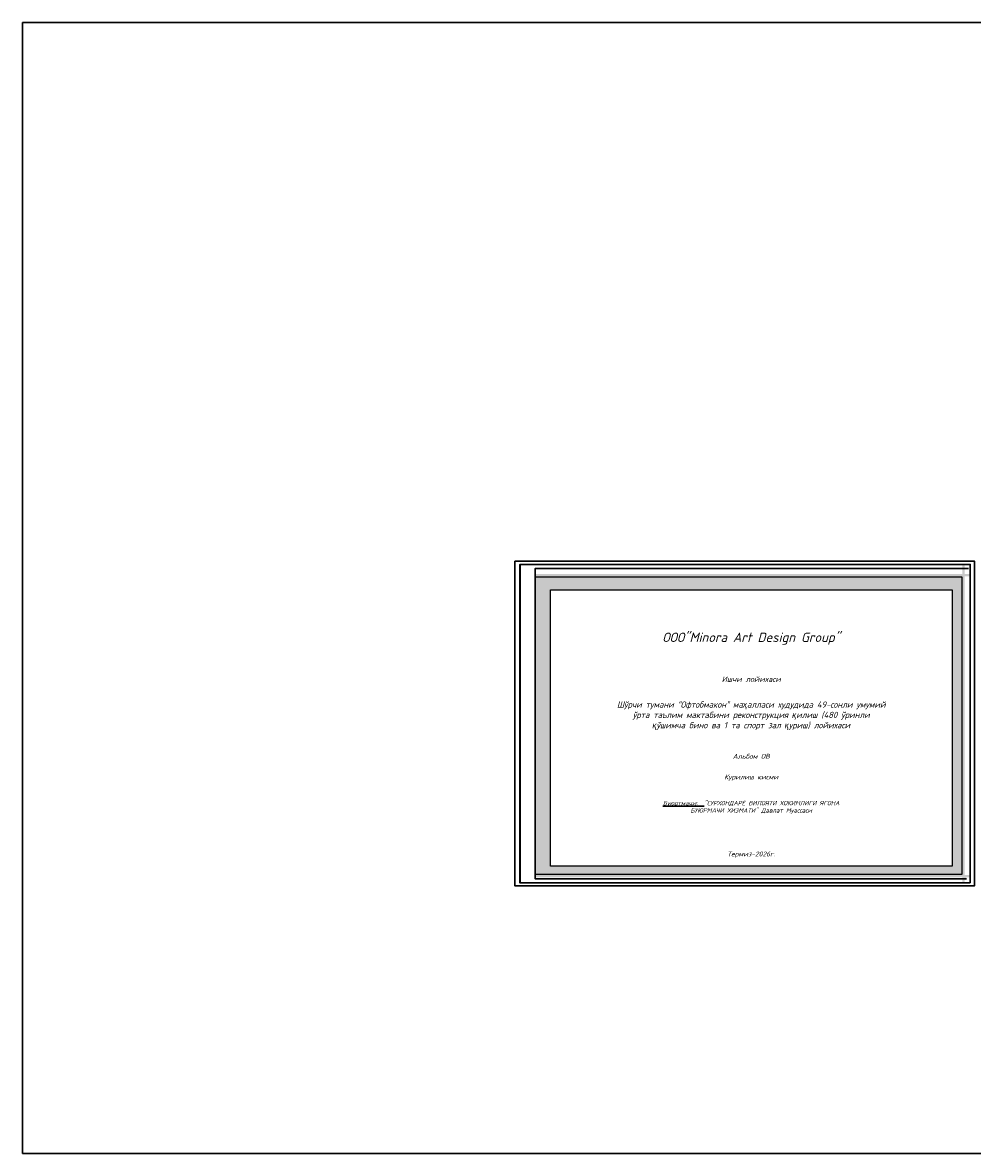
# Model space of a CAD drawing. Header units: millimetres. Extents: x 9824119 to 13672909, y -72394 to 462135.
# Tile 1 of 256: x 9824119 to 9946864, y -46039 to 100123. Entities that reach past the tile are written whole.
import ezdxf

# ---------------------------------------------------------------- set-up
doc = ezdxf.new("R2010")
doc.units = ezdxf.units.MM
doc.layers.add('1', color=7, linetype='Continuous')
doc.layers.add('tsokol', color=7, linetype='Continuous', true_color=0x712c23)
doc.styles.add('ISO_1.0', font='isocpeur.ttf')
doc.styles.add('ISOCPEUR_1.00', font='isocpeui.ttf')
doc.styles.add('ValeraTextStyle', font='isocpeur.ttf')

msp = doc.modelspace()

# ---------------------------------------------------------------- hatches: boundary and pattern name
h = msp.add_hatch(color=256)
h.dxf.hatch_style = 1
h.set_gradient(color1=(123, 114, 40), color2=(246, 244, 228), one_color=1, tint=0.93, name='CYLINDER')
h.paths.add_polyline_path([(9946577, -10042.4), (9946087, -10042.4), (9946087, -10360.9), (9946577, -10360.9)])
h.paths.add_polyline_path([(9946087, -10040.3), (9945866.2, -10040.3), (9945866.2, -10692.5), (9946087, -10692.5)])
h.paths.add_polyline_path([(9946087, -10692.5), (9945866.2, -10692.5)], flags=17)
h.paths.add_polyline_path([(9945866.2, 1653.9), (9945547.8, 1653.9), (9945547.8, 1455.5), (9945866.2, 1455.5)])
h.paths.add_polyline_path([(9945866.2, 1972.4), (9945547.8, 1972.4), (9945547.8, 1653.9), (9945866.2, 1653.9)])
h.paths.add_polyline_path([(9945866.2, 1455.5), (9945547.8, 1455.5), (9945547.8, -10941.8), (9945866.2, -10941.8)])
h.paths.add_polyline_path([(9945547.8, -10042.4), (9890363.9, -10042.4), (9890363.9, -10360.9), (9945547.8, -10360.9)])
h.paths.add_polyline_path([(9945866.2, 29581.5), (9945547.8, 29581.5), (9945547.8, 1972.4), (9945866.2, 1972.4)])
h.paths.add_polyline_path([(9945866.2, 30071.5), (9945547.8, 30071.5), (9945547.8, 29581.5), (9945866.2, 29581.5)])
h.paths.add_polyline_path([(9946577, 28854.5), (9946087, 28854.5), (9946087, 28536), (9946577, 28536)])
h.paths.add_polyline_path([(9946087, 28854.5), (9945866.2, 28854.5), (9945866.2, 28536), (9946087, 28536)])
h.paths.add_polyline_path([(9945547.8, 28854.5), (9890363.9, 28854.5), (9890363.9, 28536), (9945547.8, 28536)])
h = msp.add_hatch()
h.set_pattern_fill('ESCHER', color=256, scale=78.4)
h.set_pattern_definition([(60, (5878413, -250622.9), (-2389.632, -5e-07), [2190.496, -199.136]), (180, (5878413, -250622.9), (1194.816, -2069.482), [2190.496, -199.136]), (300, (5878413, -250622.9), (2389.632, -5e-07), [2190.496, -199.136]), (60, (5878612.2, -250622.9), (-2389.632, -5e-07), [398.272, -1991.36]), (300, (5878612.2, -250622.9), (2389.632, -5e-07), [398.272, -1991.36]), (60, (5878313.5, -250450.4), (-2389.632, -5e-07), [398.272, -1991.36]), (180, (5878313.5, -250450.4), (1194.816, -2069.482), [398.272, -1991.36]), (300, (5878313.5, -250795.3), (2389.632, -5e-07), [398.272, -1991.36]), (180, (5878313.5, -250795.3), (1194.816, -2069.482), [398.272, -1991.36]), (60, (5877616.5, -250622.9), (-2389.632, -5e-07), [398.272, -1991.36]), (300, (5877616.5, -250622.9), (2389.632, -5e-07), [398.272, -1991.36]), (60, (5878811.4, -251312.7), (-2389.632, -5e-07), [398.272, -1991.36]), (180, (5878811.4, -251312.7), (1194.816, -2069.482), [398.272, -1991.36]), (300, (5878811.4, -249933), (2389.632, -5e-07), [398.272, -1991.36]), (180, (5878811.4, -249933), (1194.816, -2069.482), [398.272, -1991.36]), (0, (5878811.4, -250278), (-1194.816, 2069.482), [1393.952, -995.68]), (0, (5878811.4, -250967.8), (-1194.816, 2069.482), [1393.952, -995.68]), (120, (5878512.7, -250105.5), (-2389.632, 5e-07), [1393.952, -995.68]), (120, (5877915.2, -250450.4), (-2389.632, 5e-07), [1393.952, -995.68]), (240, (5877915.2, -250795.3), (1194.816, -2069.482), [1393.952, -995.68]), (240, (5878512.7, -251140.2), (1194.816, -2069.482), [1393.952, -995.68])])
h.paths.add_polyline_path([(9890363.9, -9977.3), (9945505.3, -9977.3), (9945505.3, 28480.2), (9890363.9, 28480.2)])
h.paths.add_polyline_path([(9892323.9, 26799.4), (9944244.9, 26802.6), (9944244.9, -8903.8), (9892323.9, -8906.9)], flags=16)
h.paths.add_polyline_path([(9902176.7, 8313), (9934319.5, 8313), (9934319.5, 13059.6), (9902176.7, 13059.6)], flags=8)
h.paths.add_polyline_path([(9907620.5, -2429.6), (9928936.9, -2429.6), (9928936.9, -129.1), (9907620.5, -129.1)], flags=8)
h.paths.add_polyline_path([(9915059.8, 1899.9), (9921436.7, 1899.9), (9921436.7, 3399.3), (9915059.8, 3399.3)], flags=8)
h.paths.add_polyline_path([(9914701.5, 14455.8), (9921787, 14455.8), (9921787, 16121.8), (9914701.5, 16121.8)], flags=8)

# ---------------------------------------------------------------- linework, layer by layer
at = {"color": 3, "lineweight": 30}
msp.add_lwpolyline([(9824118.9, 100123.3), (11313350.4, 100123.3), (11313350.4, -46038.9), (9824118.9, -46038.9)], close=True, dxfattribs=at)
at = {"lineweight": 30, "ltscale": 20}
for points in [[(9887732.1, 30530.2), (9947132.1, 30530.2), (9947132.1, -11469.8), (9887732.1, -11469.8)], [(9946596.3, -11068.8), (9888384.3, -11068.8), (9888384.3, 30091.2), (9946596.3, 30091.2)]]:
    msp.add_lwpolyline(points, close=True, dxfattribs=at)
at = {"ltscale": 100}
msp.add_lwpolyline([(9888384.3, 30091.2), (9946596.6, 30091.2), (9946596.6, -11068.9), (9888384.3, -11068.9)], close=True, dxfattribs=at)
at = {"lineweight": 30, "ltscale": 100}
msp.add_lwpolyline([(9888403.9, 30071.5), (9946577, 30071.5), (9946577, -11049.3), (9888403.9, -11049.3)], close=True, dxfattribs=at)
msp.add_lwpolyline([(9946091.1, -10559.3), (9890363.9, -10559.3), (9890363.9, 29581.5), (9946354.4, 29581.5)], dxfattribs=at)
for points in [[(9890363.9, 28480.2), (9945505.3, 28480.2), (9945505.3, -9977.3), (9890363.9, -9977.3)], [(9892323.9, 26799.4), (9944244.9, 26802.6), (9944244.9, -8903.8), (9892323.9, -8906.9)]]:
    msp.add_lwpolyline(points, close=True)

# ---------------------------------------------------------------- texts
at = {"layer": '1', "lineweight": 20, "ltscale": 50, "insert": (10058370.2, 25844.8), "char_height": 350, "attachment_point": 1, "style": 'ISO_1.0'}
msp.add_mtext_dynamic_manual_height_columns('\\pi34.26258;{\\W0.8;Обозна\\P\\pi153.26258;чение \\P\\pi-322.73742;параметра}', width=1230.525, gutter_width=1750, heights=[0], dxfattribs=at)
at = {"layer": 'tsokol', "color": 174, "linetype": 'ByBlock', "lineweight": 30, "ltscale": 100, "attachment_point": 5}
for s, insert, char_height, width in [('{\\fISOCPEUR|b1|i1|c204|p34;ООО"\\fISOCPEUR|b0|i1|c204|p34;Minora Art Design Group\\fISOCPEUR|b1|i1|c204|p34;"}', (9918284.4, 20489.2), 1200.0099, 31754.461), ('{\\fISOCPEUR|b1|i1|c204|p34;Ишчи лойихаси}', (9918284.4, 15257.6), 700, 14040.811), ('{\\fISOCPEUR|b1|i1|c204|p34;\\H1.6071x;Альбом ОВ}', (9918284.4, 5290.7), 392, 7777.338), ('{\\fISOCPEUR|b1|i1|c204|p34;Курилиш кисми }', (9918284.4, 2530.1), 630, 12747.549), ('{\\fISOCPEUR|b1|i1|c204|p34;\\H1.6071x;Термиз-2026г.}', (9918284.4, -7427.1), 392, 7777.338)]:
    msp.add_mtext(s, dxfattribs=dict(at, insert=insert, char_height=char_height, width=width))
at = {"layer": 'tsokol', "color": 174, "ltscale": 100, "insert": (9918284.4, 10526.3), "char_height": 800, "width": 34661.3, "attachment_point": 5, "style": 'ValeraTextStyle'}
msp.add_mtext('\\pt32000;{\\fISOCPEUR|b0|i1|c204|p34;Шўрчи тумани “Офтобмакон” ма\\fArial|b0|i1|c204|p34;ҳ\\fISOCPEUR|b0|i1|c204|p34;алласи худудида 49-сонли умумий ўрта таълим мактабини реконструкция \\fArial|b0|i1|c204|p34;қ\\fISOCPEUR|b0|i1|c204|p34;илиш (480 ўринли \\fArial|b0|i1|c204|p34;қ\\fISOCPEUR|b0|i1|c204|p34;ўшимча бино ва 1 та спорт зал \\fArial|b0|i1|c204|p34;қ\\fISOCPEUR|b0|i1|c204|p34;уриш) лойихаси}', dxfattribs=at)
at = {"layer": 'tsokol', "color": 174, "linetype": 'ByBlock', "lineweight": 30, "ltscale": 100, "insert": (9918284.4, -1307.6), "char_height": 565.7077, "width": 22379.478, "attachment_point": 5, "style": 'ISOCPEUR_1.00'}
msp.add_mtext('{\\fISOCPEUR|b1|i1|c204|p34;\\LБуюртмачи:  }"СУРХОНДАРЁ ВИЛОЯТИ ХОКИМЛИГИ ЯГОНА БУЮРМАЧИ ХИЗМАТИ" Давлат Муассаси', dxfattribs=at)

doc.saveas('drawing.dxf')
